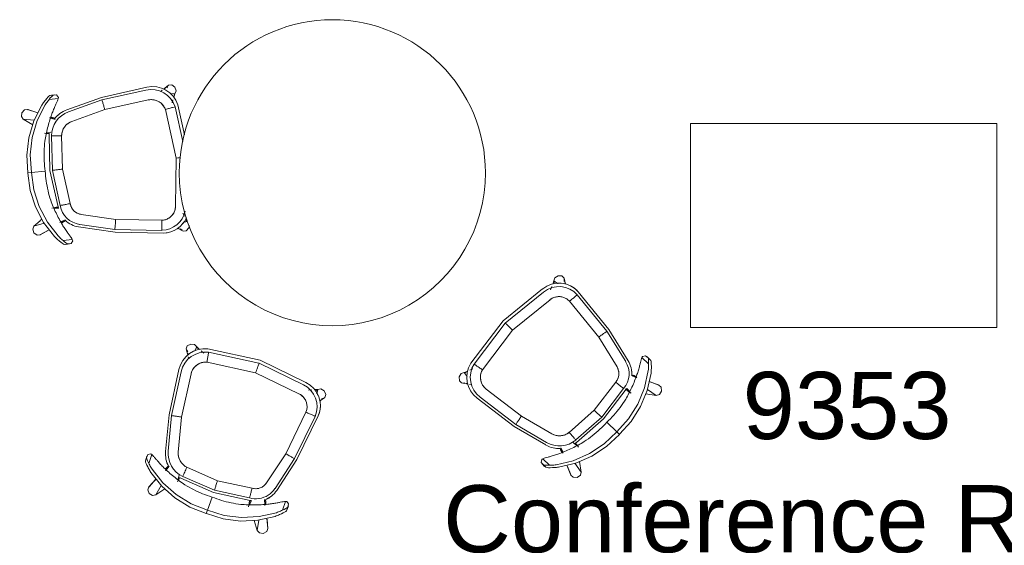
# Model space of a CAD drawing. Header units: inches. Extents: x -1 to 4727, y -3 to 1727.
# Tile 35 of 163: x 1898 to 2014, y 180 to 242. Entities that reach past the tile are written whole.
import ezdxf

# ---------------------------------------------------------------- set-up
doc = ezdxf.new("R2010")
doc.units = ezdxf.units.IN
doc.header["$LTSCALE"] = 42
doc.header["$MEASUREMENT"] = 0
doc.layers.get('0').update_dxf_attribs({"linetype": 'CONTINUOUS'})
for name, color, linetype in [('I-FURN', 8, 'CONTINUOUS'), ('I-FURN-CHAR', 9, 'CONTINUOUS'), ('Room Names & IDs', 7, 'CONTINUOUS'), ('triLabelLayer', 7, 'CONTINUOUS')]:
    doc.layers.add(name, color=color, linetype=linetype)
doc.styles.add('PDF Helvetica', font='Helvetica.ttf')
doc.styles.get("Standard").update_dxf_attribs({"font": 'romans.shx'})

# ---------------------------------------------------------------- blocks, each defined once
blk = doc.blocks.new('36 in table - FURN_Westelm_PedestalCoffeeTable-4384497-FURNITURE PLAN - FLOOR 09 - WEST')
at = {"lineweight": 9}
for start, end in [(360, 180), (180, 360)]:
    blk.add_arc((0, 0), 18, start, end, dxfattribs=at)
blk = doc.blocks.new('Bernhardt_Design-Chair-Guest-Queue _1_ - Queue 1037A-V284-FURNITURE PLAN - FLOOR 09 - WEST')
at = {"lineweight": 9}
for p, q in [((-6.32, 9.42), (-5.76, 8.65)), ((-6.32, 9.42), (-6.09, 8.19)), ((0, 9.09), (0, 9.52)), ((5.57, 8.39), (6.32, 9.42)), ((6.08, 8.16), (6.32, 9.42)), ((-7.42, 8.82), (-6.96, 7.77)), ((-7.41, 8.79), (-6.92, 7.67)), ((-7.39, 8.76), (-7.41, 8.79)), ((-6.92, 7.67), (-7.41, 8.79)), ((-5.74, 8.62), (-5.59, 8.41)), ((0, 7.46), (0, 9.09)), ((7.41, 8.79), (6.9, 7.64)), ((6.91, 7.63), (7.41, 8.79)), ((6.96, 7.77), (7.42, 8.82)), ((7.3, 8.57), (7.41, 8.79)), ((7.41, 8.79), (7.39, 8.76)), ((-4.43, 7.11), (-4.35, 6.61)), ((4.35, 6.61), (4.43, 7.11)), ((-8.82, 5.92), (-8.82, 5.46)), ((-8.81, 5.81), (-8.8, 6.1)), ((-8.8, 6.1), (-8.8, 5.65)), ((-8.33, 5.09), (-8.33, 6.18)), ((-6.27, 6.18), (-6.14, 5.88)), ((-6.16, 5.93), (-6.27, 6.18)), ((-6.19, 6.35), (-6.12, 5.84)), ((-6.13, 5.85), (-6.17, 6.22)), ((-6.15, 5.88), (-6.11, 5.8)), ((-6.13, 6.24), (-5.94, 5.7)), ((-4.5, 6.3), (-4.46, 6.87)), ((-4.46, 6.87), (-4.38, 6.71)), ((-4.45, 6.85), (-4.37, 6.7)), ((-4.38, 6.71), (-4.4, 6.89)), ((-4.35, 6.36), (0, 6.9)), ((-4.21, 6.1), (0, 6.62)), ((0, 6.9), (4.19, 6.58)), ((0, 6.62), (4.05, 6.31)), ((4.37, 6.7), (4.45, 6.85)), ((4.4, 6.89), (4.38, 6.71)), ((4.38, 6.71), (4.46, 6.87)), ((4.46, 6.87), (4.49, 6.34)), ((5.94, 5.7), (6.13, 6.24)), ((6.11, 5.8), (6.15, 5.88)), ((6.12, 5.84), (6.19, 6.35)), ((6.17, 6.22), (6.13, 5.85)), ((6.14, 5.88), (6.27, 6.16)), ((6.26, 6.17), (6.16, 5.93)), ((8.33, 5.09), (8.33, 6.18)), ((8.8, 6.05), (8.82, 5.76)), ((8.8, 6.05), (8.8, 5.64)), ((8.83, 5.46), (8.83, 5.86)), ((0.03, 5.43), (-4.1, 4.92)), ((0.03, 5.43), (-4.1, 4.92)), ((3.95, 5.13), (0.03, 5.43)), ((3.95, 5.13), (0.03, 5.43)), ((-7.97, 0), (-6.93, 4.2)), ((-7.66, -0.01), (-6.66, 4.05)), ((-5.5, 3.77), (-6.49, -0.22)), ((-5.5, 3.77), (-6.49, -0.22)), ((6.5, -0.23), (5.5, 3.78)), ((6.5, -0.23), (5.5, 3.78)), ((6.65, 4.06), (7.67, -0.01)), ((6.92, 4.21), (7.97, 0)), ((7.97, 0), (8.64, -5.41)), ((-8.63, -5.67), (-7.97, 0)), ((-8.3, -5.5), (-7.66, -0.01)), ((-6.49, -0.22), (-7.12, -5.61)), ((-6.49, -0.22), (-7.12, -5.61)), ((7.13, -5.4), (6.5, -0.23)), ((7.13, -5.4), (6.5, -0.23)), ((7.67, -0.01), (8.31, -5.25)), ((-8.63, -7.98), (-8.21, -7.37)), ((-8.53, -7.87), (-8.33, -7.71)), ((-8.33, -7.59), (-8.38, -7.65)), ((-7.8, -7.94), (-7.7, -8.02)), ((-7.64, -8.09), (-7.58, -8.16)), ((-7.62, -8.09), (-7.55, -8.58)), ((-5.63, -7.38), (0, -8.03)), ((-5.63, -7.38), (0, -8.03)), ((0, -8.03), (5.81, -7.32)), ((0, -8.03), (5.81, -7.32)), ((7.55, -8.61), (7.63, -8.05)), ((8.1, -7.18), (7.96, -6.98)), ((8.63, -7.98), (8.2, -7.34)), ((8.2, -7.35), (8.63, -7.98)), ((8.3, -7.55), (8.2, -7.43)), ((8.33, -7.72), (8.53, -7.87)), ((-7.5, -8.42), (-7.53, -8.59)), ((-7.51, -8.58), (-7.38, -8.46)), ((-7.45, -8.57), (-7.18, -8.45)), ((-6.89, -8.33), (-6.52, -8.17)), ((6.02, -8.49), (1.88, -9)), ((6.22, -8.82), (2.62, -9.27)), ((6.52, -8.18), (6.86, -8.32)), ((7.14, -8.44), (7.55, -8.61)), ((7.55, -8.61), (7.27, -8.48)), ((7.44, -8.51), (7.55, -8.61)), ((7.55, -8.61), (7.5, -8.49))]:
    blk.add_line(p, q, dxfattribs=at)
at = {"lineweight": 9, "flags": 128}
for points in [[(-7.75, 7.15), (-6, 8.25), (-4.09, 9.02), (-2.08, 9.45), (-0.03, 9.52)], [(-7.41, 8.79), (-7.41, 9.16), (-7.1, 9.5), (-6.65, 9.6), (-6.32, 9.42)], [(0, 9.52), (2.07, 9.44), (4.08, 9), (6, 8.21), (7.75, 7.1)], [(6.32, 9.42), (6.65, 9.6), (7.1, 9.5), (7.41, 9.16), (7.41, 8.79)], [(0, 9.09), (-2.06, 9.02), (-4.08, 8.59), (-5.99, 7.8), (-7.75, 6.7)], [(7.75, 6.69), (6, 7.8), (4.08, 8.58), (2.06, 9.02), (0, 9.09)], [(-8.8, 6.1), (-8.74, 6.2), (-8.65, 6.32), (-8.52, 6.45), (-8.37, 6.6)], [(-8.33, 6.18), (-8.5, 6.02), (-8.63, 5.87), (-8.74, 5.75), (-8.8, 5.65)], [(8.3, 6.61), (8.48, 6.44), (8.63, 6.29), (8.74, 6.16), (8.8, 6.05)], [(8.8, 5.64), (8.74, 5.75), (8.64, 5.87), (8.5, 6.02), (8.33, 6.18)], [(-8.8, 5.65), (-8.77, 5.25), (-8.47, 5.05)], [(-8.47, 5.05), (-8.4, 5.07), (-8.33, 5.09)], [(8.33, 5.09), (8.41, 5.06), (8.47, 5.05)], [(8.47, 5.05), (8.78, 5.24), (8.8, 5.64)], [(-8.09, -8.78), (-8.32, -8.69), (-8.63, -8.35), (-8.63, -7.98)], [(8.63, -7.98), (8.63, -8.35), (8.32, -8.69), (7.87, -8.79), (7.55, -8.61)]]:
    blk.add_lwpolyline(points, dxfattribs=at)
at = {"lineweight": 9}
for centre, radius, start, end in [((-4.02, 3.4), 2.71, 93.9026, 166.0621), ((-5.18, 6.03), 0.983, 169.2916, 185.9635), ((-5.18, 6.03), 0.983, 169.2916, 185.9635), ((-5.99, 5.94), 0.164, 185.9635, 203.4709), ((-5.14, 5.9), 0.983, 176.5953, 180.7084), ((-5.14, 5.9), 0.983, 176.5953, 180.7084), ((-5.96, 5.86), 0.164, 182.5983, 263.2597), ((-5.96, 5.86), 0.164, 182.5983, 263.2597), ((-5.14, 5.9), 0.983, 168.3099, 175.6603), ((-5.14, 5.9), 0.983, 168.3099, 175.6603), ((-4.15, 3.51), 2.86, 93.9379, 96.7686), ((-4.64, 6.57), 0.304, 308.0226, 27.7887), ((-4.64, 6.57), 0.304, 308.0226, 27.7887), ((-4.72, 6.72), 0.304, 9.0887, 26.3272), ((-4.72, 6.72), 0.304, 7.6323, 25.2897), ((-4.84, 6.39), 0.567, 34.6712, 46.5162), ((-4.84, 6.39), 0.567, 34.6712, 46.5162), ((3.75, 3.34), 2.99, 14, 84.196), ((3.87, 3.45), 3.15, 80.6224, 84.2112), ((4.64, 6.57), 0.304, 152.2113, 185.3776), ((4.64, 6.57), 0.304, 152.2113, 185.6132), ((4.84, 6.39), 0.567, 133.4838, 145.3288), ((4.84, 6.39), 0.567, 133.4838, 145.3288), ((4.72, 6.72), 0.304, 153.6728, 170.9113), ((4.72, 6.72), 0.304, 154.7103, 172.3677), ((5.96, 5.86), 0.164, 292.6063, 357.4017), ((5.96, 5.86), 0.164, 292.6063, 357.4017), ((5.14, 5.9), 0.983, 4.3397, 11.6901), ((5.14, 5.9), 0.983, 4.3397, 11.6901), ((5.14, 5.9), 0.983, 359.2176, 3.4047), ((5.14, 5.9), 0.983, 359.2176, 3.4047), ((5.99, 5.94), 0.164, 336.5291, 354.0365), ((5.18, 6.03), 0.983, 354.0365, 9.0563), ((5.18, 6.03), 0.983, 354.0365, 9.0563), ((-4.15, 3.51), 2.86, 130, 166.0621), ((-4.15, 3.51), 2.86, 137.8181, 144.5609), ((-4.02, 3.4), 1.52, 92.8683, 166.0621), ((-4.02, 3.4), 1.52, 125.0851, 133.8466), ((-4.02, 3.4), 1.52, 110.7675, 120.0436), ((-4.02, 3.4), 1.52, 92.8683, 106.4148), ((3.75, 3.34), 1.8, 69.8236, 83.7718), ((3.75, 3.34), 1.8, 14, 83.7718), ((3.75, 3.34), 1.8, 55.8676, 69.8175), ((3.75, 3.34), 1.8, 41.9116, 55.8631), ((3.87, 3.45), 3.15, 14, 47.9581), ((3.87, 3.45), 3.15, 35.1527, 41.1293), ((-4.02, 3.4), 1.52, 152.5175, 166.0621), ((-4.02, 3.4), 1.52, 138.8885, 148.1625), ((3.75, 3.34), 1.8, 27.9561, 41.9087), ((3.75, 3.34), 1.8, 14, 27.9544), ((-5.61, -5.89), 3.03, 175.8446, 197.7365), ((-5.61, -5.89), 3.03, 175.8446, 240.3284), ((-5.43, -5.71), 2.87, 175.871, 252.1365), ((-5.43, -5.71), 1.69, 176.6224, 191.0866), ((-5.43, -5.71), 1.69, 176.6224, 263.4122), ((5.38, -5.61), 1.76, 284.0854, 7), ((5.38, -5.61), 2.95, 282.4743, 7), ((5.55, -5.79), 3.11, 282.4169, 7), ((5.38, -5.61), 1.76, 353.1902, 7), ((-5.43, -5.71), 1.69, 191.0874, 205.5508), ((-5.43, -5.71), 1.69, 205.5523, 234.4787), ((5.38, -5.61), 1.76, 297.9065, 311.7236), ((5.38, -5.61), 1.76, 311.727, 325.5427), ((5.38, -5.61), 1.76, 325.548, 339.3618), ((5.38, -5.61), 1.76, 339.3691, 353.1809), ((-5.43, -5.71), 1.69, 234.4822, 248.9432), ((-5.43, -5.71), 1.69, 248.9472, 263.4122), ((5.38, -5.61), 1.76, 284.0854, 297.9045)]:
    blk.add_arc(centre, radius, start, end, dxfattribs=at)
blk.add_ellipse((0.49, -2.15), major_axis=(0, 11.68), ratio=0.999894, start_param=0.042051, end_param=0.045201, dxfattribs=at)
for points in [[(-8.37, 6.6), (-8.31, 6.66), (-8.18, 6.79), (-7.97, 6.98), (-7.82, 7.09), (-7.75, 7.15)], [(-6.48, 6.08), (-6.25, 6.19), (-5.77, 6.4), (-5.03, 6.69), (-4.27, 6.94), (-3.74, 7.09), (-3.48, 7.16)], [(-3.48, 7.16), (-3.1, 7.24), (-2.34, 7.38), (-1.17, 7.48), (-0.39, 7.48), (0, 7.46)], [(0, 7.46), (0.39, 7.48), (1.17, 7.48), (2.34, 7.37), (3.11, 7.24), (3.49, 7.15)], [(3.49, 7.15), (3.75, 7.09), (4.27, 6.94), (5.04, 6.68), (5.78, 6.4), (6.25, 6.19), (6.49, 6.08)], [(7.75, 7.1), (7.82, 7.04), (7.95, 6.94), (8.13, 6.78), (8.24, 6.67), (8.3, 6.61)], [(-7.75, 6.7), (-7.82, 6.64), (-7.96, 6.53), (-8.15, 6.35), (-8.27, 6.24), (-8.33, 6.18)], [(-7.44, 5.58), (-7.29, 5.67), (-6.97, 5.84), (-6.64, 6.01), (-6.48, 6.08)], [(6.49, 6.08), (6.65, 6), (6.98, 5.84), (7.29, 5.66), (7.45, 5.57)], [(8.33, 6.18), (8.27, 6.24), (8.16, 6.35), (7.96, 6.53), (7.82, 6.64), (7.75, 6.69)], [(-8.33, 5.09), (-8.25, 5.12), (-8.08, 5.21), (-7.78, 5.38), (-7.56, 5.51), (-7.44, 5.58)], [(7.45, 5.57), (7.56, 5.51), (7.78, 5.38), (8.08, 5.21), (8.25, 5.12), (8.33, 5.09)]]:
    blk.add_open_spline(points, degree=3, dxfattribs=at)
for points, knots in [([(-4.21, 6.1), (-4.2, 6.05), (-4.19, 5.86), (-4.14, 5.41), (-4.11, 5.09), (-4.1, 4.92)], [0, 0, 0, 0, 0.4, 0.7, 1, 1, 1, 1]), ([(0, 6.62), (0, 6.57), (0.01, 6.38), (0.02, 5.92), (0.03, 5.6), (0.03, 5.43)], [0, 0, 0, 0, 0.4, 0.7, 1, 1, 1, 1]), ([(4.05, 6.31), (4.05, 6.29), (4.04, 6.17), (4.01, 5.86), (3.98, 5.46), (3.96, 5.24), (3.95, 5.13)], [-1, -1, -1, -1, -0.8, -0.4, -0.2, 0, 0, 0, 0]), ([(-7.66, -0.01), (-7.61, -0.02), (-7.42, -0.05), (-6.98, -0.14), (-6.66, -0.19), (-6.49, -0.22)], [0, 0, 0, 0, 0.4, 0.7, 1, 1, 1, 1]), ([(7.67, -0.01), (7.61, -0.02), (7.43, -0.06), (6.98, -0.14), (6.66, -0.2), (6.5, -0.23)], [0, 0, 0, 0, 0.4, 0.7, 1, 1, 1, 1]), ([(-8.3, -5.5), (-8.24, -5.51), (-8.06, -5.53), (-7.61, -5.57), (-7.28, -5.6), (-7.12, -5.61)], [0, 0, 0, 0, 0.4, 0.7, 1, 1, 1, 1]), ([(0, -8.03), (0, -8.15), (0, -8.32), (0, -8.48), (0, -8.53)], [-1, -1, -1, -1, -0.8, -0.6890163, -0.6890163, -0.6890163, -0.6890163]), ([(6.02, -8.49), (6.01, -8.44), (5.98, -8.25), (5.9, -7.8), (5.84, -7.48), (5.81, -7.32)], [0, 0, 0, 0, 0.4, 0.7, 1, 1, 1, 1])]:
    blk.add_open_spline(points, degree=3, knots=knots, dxfattribs=at)
blk = doc.blocks.new('Bernhardt_Design-Chair-Guest-Queue _1_ - Queue 1037A-V285-FURNITURE PLAN - FLOOR 09 - WEST')
at = {"lineweight": 9}
for p, q in [((-6.32, 9.42), (-5.59, 8.41)), ((-6.32, 9.42), (-6.09, 8.19)), ((0, 9.09), (0, 9.52)), ((5.57, 8.39), (6.32, 9.42)), ((6.08, 8.16), (6.32, 9.42)), ((-7.42, 8.82), (-6.96, 7.77)), ((-7.41, 8.79), (-6.92, 7.67)), ((-7.39, 8.76), (-7.41, 8.79)), ((-6.92, 7.67), (-7.41, 8.79)), ((0, 7.46), (0, 9.09)), ((7.41, 8.79), (6.9, 7.64)), ((6.91, 7.63), (7.41, 8.79)), ((6.96, 7.77), (7.42, 8.82)), ((7.3, 8.57), (7.41, 8.79)), ((7.41, 8.79), (7.39, 8.76)), ((-4.43, 7.11), (-4.35, 6.61)), ((4.35, 6.61), (4.43, 7.11)), ((-8.82, 5.92), (-8.82, 5.46)), ((-8.81, 5.81), (-8.8, 6.1)), ((-8.8, 6.1), (-8.8, 5.65)), ((-8.33, 5.09), (-8.33, 6.18)), ((-6.27, 6.18), (-6.14, 5.88)), ((-6.16, 5.93), (-6.27, 6.18)), ((-6.19, 6.35), (-6.12, 5.84)), ((-6.13, 5.85), (-6.17, 6.22)), ((-6.15, 5.88), (-6.11, 5.8)), ((-6.13, 6.24), (-5.94, 5.7)), ((-4.5, 6.3), (-4.46, 6.87)), ((-4.46, 6.87), (-4.38, 6.71)), ((-4.45, 6.85), (-4.37, 6.7)), ((-4.38, 6.71), (-4.4, 6.89)), ((-4.35, 6.36), (0, 6.9)), ((-4.21, 6.1), (0, 6.62)), ((0, 6.9), (4.19, 6.58)), ((0, 6.62), (4.05, 6.31)), ((4.37, 6.7), (4.45, 6.85)), ((4.4, 6.89), (4.38, 6.71)), ((4.38, 6.71), (4.46, 6.87)), ((4.46, 6.87), (4.5, 6.3)), ((5.94, 5.7), (6.13, 6.24)), ((6.11, 5.8), (6.15, 5.88)), ((6.12, 5.84), (6.19, 6.35)), ((6.17, 6.22), (6.13, 5.85)), ((6.14, 5.88), (6.27, 6.17)), ((6.27, 6.18), (6.16, 5.93)), ((8.33, 5.09), (8.33, 6.18)), ((8.8, 6.05), (8.82, 5.76)), ((8.8, 6.05), (8.8, 5.64)), ((8.83, 5.46), (8.83, 5.86)), ((0.03, 5.43), (-4.1, 4.92)), ((0.03, 5.43), (-4.1, 4.92)), ((3.95, 5.13), (0.03, 5.43)), ((3.95, 5.13), (0.03, 5.43)), ((-7.97, 0), (-6.93, 4.2)), ((-7.66, -0.01), (-6.66, 4.05)), ((-5.5, 3.77), (-6.49, -0.22)), ((-5.5, 3.77), (-6.49, -0.22)), ((6.5, -0.23), (5.5, 3.78)), ((6.5, -0.23), (5.5, 3.78)), ((6.65, 4.06), (7.67, -0.01)), ((6.92, 4.21), (7.97, 0)), ((7.97, 0), (8.64, -5.41)), ((-8.63, -5.67), (-7.97, 0)), ((-8.3, -5.5), (-7.66, -0.01)), ((-6.49, -0.22), (-7.12, -5.61)), ((-6.49, -0.22), (-7.12, -5.61)), ((7.13, -5.4), (6.5, -0.23)), ((7.13, -5.4), (6.5, -0.23)), ((7.67, -0.01), (8.31, -5.25)), ((-8.63, -7.98), (-8.21, -7.37)), ((-8.53, -7.87), (-8.33, -7.71)), ((-8.33, -7.59), (-8.38, -7.65)), ((-7.8, -7.94), (-7.7, -8.02)), ((-7.64, -8.09), (-7.58, -8.16)), ((-7.62, -8.09), (-7.55, -8.61)), ((-5.63, -7.38), (0, -8.03)), ((-5.63, -7.38), (0, -8.03)), ((0, -8.03), (5.81, -7.32)), ((0, -8.03), (5.81, -7.32)), ((7.55, -8.61), (7.63, -8.05)), ((8.1, -7.18), (7.96, -6.98)), ((8.63, -7.98), (8.2, -7.34)), ((8.2, -7.35), (8.63, -7.98)), ((8.3, -7.55), (8.2, -7.43)), ((8.33, -7.72), (8.53, -7.87)), ((-7.5, -8.42), (-7.55, -8.61)), ((-7.55, -8.61), (-7.18, -8.45)), ((-7.55, -8.61), (-7.38, -8.46)), ((-7.41, -8.54), (-7.55, -8.61)), ((-6.89, -8.33), (-6.52, -8.17)), ((-5.95, -8.9), (0, -9.59)), ((0, -9.23), (-5.76, -8.56)), ((6.22, -8.82), (0, -9.59)), ((6.02, -8.49), (0.01, -9.23)), ((6.52, -8.18), (6.9, -8.34)), ((7.14, -8.44), (7.55, -8.61)), ((7.55, -8.61), (7.27, -8.48)), ((7.41, -8.49), (7.55, -8.61)), ((7.55, -8.61), (7.5, -8.49))]:
    blk.add_line(p, q, dxfattribs=at)
at = {"lineweight": 9, "flags": 128}
for points in [[(-7.75, 7.15), (-6, 8.25), (-4.09, 9.02), (-2.08, 9.45), (-0.03, 9.52)], [(-7.41, 8.79), (-7.41, 9.16), (-7.1, 9.5), (-6.65, 9.6), (-6.32, 9.42)], [(0, 9.52), (2.07, 9.44), (4.08, 9), (6, 8.21), (7.75, 7.1)], [(6.32, 9.42), (6.65, 9.6), (7.1, 9.5), (7.41, 9.16), (7.41, 8.79)], [(0, 9.09), (-2.06, 9.02), (-4.08, 8.59), (-5.99, 7.8), (-7.75, 6.7)], [(7.75, 6.69), (6, 7.8), (4.08, 8.58), (2.06, 9.02), (0, 9.09)], [(-8.8, 6.1), (-8.74, 6.2), (-8.65, 6.32), (-8.52, 6.45), (-8.37, 6.6)], [(-8.33, 6.18), (-8.5, 6.02), (-8.63, 5.87), (-8.74, 5.75), (-8.8, 5.65)], [(8.3, 6.61), (8.48, 6.44), (8.63, 6.29), (8.74, 6.16), (8.8, 6.05)], [(8.8, 5.64), (8.74, 5.75), (8.64, 5.87), (8.5, 6.02), (8.33, 6.18)], [(-8.8, 5.65), (-8.77, 5.25), (-8.47, 5.05)], [(-8.47, 5.05), (-8.4, 5.07), (-8.33, 5.09)], [(8.33, 5.09), (8.41, 5.06), (8.47, 5.05)], [(8.47, 5.05), (8.78, 5.24), (8.8, 5.64)], [(-7.55, -8.61), (-7.87, -8.79), (-8.32, -8.69), (-8.63, -8.35), (-8.63, -7.98)], [(8.63, -7.98), (8.63, -8.35), (8.32, -8.69), (7.87, -8.79), (7.55, -8.61)]]:
    blk.add_lwpolyline(points, dxfattribs=at)
at = {"lineweight": 9}
for centre, radius, start, end in [((-4.02, 3.4), 2.71, 117.9558, 166.0621), ((-5.18, 6.03), 0.983, 169.2916, 185.9635), ((-5.18, 6.03), 0.983, 169.2916, 185.9635), ((-5.99, 5.94), 0.164, 185.9635, 201.2849), ((-5.99, 5.94), 0.164, 185.9635, 203.4709), ((-5.14, 5.9), 0.983, 176.5953, 180.7084), ((-5.14, 5.9), 0.983, 176.5953, 180.7084), ((-5.96, 5.86), 0.164, 182.5983, 263.2597), ((-5.96, 5.86), 0.164, 182.5983, 263.2597), ((-5.14, 5.9), 0.983, 168.3099, 175.6603), ((-5.14, 5.9), 0.983, 168.3099, 175.6603), ((-4.02, 3.4), 2.71, 93.9026, 117.1842), ((-4.15, 3.51), 2.86, 93.9379, 96.7686), ((-4.64, 6.57), 0.304, 308.0226, 27.7887), ((-4.64, 6.57), 0.304, 308.0226, 27.7887), ((-4.72, 6.72), 0.304, 9.0887, 26.3272), ((-4.72, 6.72), 0.304, 7.6323, 25.2897), ((-4.84, 6.39), 0.567, 34.6712, 46.5162), ((-4.84, 6.39), 0.567, 34.6712, 46.5162), ((3.75, 3.34), 2.99, 14, 84.196), ((3.87, 3.45), 3.15, 80.6224, 84.2112), ((4.64, 6.57), 0.304, 152.2113, 185.3776), ((4.64, 6.57), 0.304, 152.2113, 185.6132), ((4.84, 6.39), 0.567, 133.4838, 145.3288), ((4.84, 6.39), 0.567, 133.4838, 145.3288), ((4.72, 6.72), 0.304, 153.6728, 170.9113), ((4.72, 6.72), 0.304, 154.7103, 172.3677), ((5.96, 5.86), 0.164, 292.6063, 357.4017), ((5.96, 5.86), 0.164, 292.6063, 357.4017), ((5.14, 5.9), 0.983, 4.3397, 11.6901), ((5.14, 5.9), 0.983, 4.3397, 11.6901), ((5.14, 5.9), 0.983, 359.2176, 3.4047), ((5.14, 5.9), 0.983, 359.2176, 3.4047), ((5.18, 6.03), 0.983, 354.0365, 10.7084), ((5.18, 6.03), 0.983, 354.0365, 10.7084), ((-4.15, 3.51), 2.86, 129.059, 166.0621), ((-4.15, 3.51), 2.86, 137.8181, 144.5609), ((-4.02, 3.4), 1.52, 92.8683, 166.0621), ((-4.02, 3.4), 1.52, 125.0851, 133.8466), ((-4.02, 3.4), 1.52, 122.1459, 123.4529), ((-4.02, 3.4), 1.52, 110.7675, 120.0436), ((-4.02, 3.4), 1.52, 92.8683, 106.4148), ((3.75, 3.34), 1.8, 69.8232, 83.7718), ((3.75, 3.34), 1.8, 14, 83.7718), ((3.75, 3.34), 1.8, 55.8683, 69.8175), ((3.75, 3.34), 1.8, 41.9121, 55.8631), ((3.87, 3.45), 3.15, 14, 46.8666), ((3.87, 3.45), 3.15, 35.1527, 41.1293), ((-4.02, 3.4), 1.52, 152.5175, 166.0621), ((-4.02, 3.4), 1.52, 138.8885, 148.1625), ((3.75, 3.34), 1.8, 27.956, 41.9087), ((3.75, 3.34), 1.8, 14, 27.9544), ((-5.61, -5.89), 3.03, 175.8446, 197.7365), ((-5.61, -5.89), 3.03, 175.8446, 263.4122), ((-5.43, -5.71), 2.87, 175.871, 263.4122), ((-5.43, -5.71), 1.69, 176.6224, 191.0866), ((-5.43, -5.71), 1.69, 176.6224, 263.4122), ((5.38, -5.61), 1.76, 284.0854, 7), ((5.38, -5.61), 2.95, 282.4743, 7), ((5.55, -5.79), 3.11, 282.4169, 7), ((5.38, -5.61), 1.76, 353.1897, 7), ((-5.43, -5.71), 1.69, 191.0874, 205.5507), ((-5.43, -5.71), 1.69, 205.5523, 220.015), ((-5.43, -5.71), 1.69, 220.0173, 234.4793), ((5.38, -5.61), 1.76, 297.9064, 311.7236), ((5.38, -5.61), 1.76, 311.7275, 325.5427), ((5.38, -5.61), 1.76, 325.5489, 339.3618), ((5.38, -5.61), 1.76, 339.3686, 353.1809), ((-5.43, -5.71), 1.69, 234.4822, 248.9439), ((-5.43, -5.71), 1.69, 248.9472, 263.4122), ((5.38, -5.61), 1.76, 284.0854, 297.9045)]:
    blk.add_arc(centre, radius, start, end, dxfattribs=at)
blk.add_ellipse((0.49, -2.15), major_axis=(0, 11.68), ratio=0.999894, start_param=0.042051, end_param=0.045201, dxfattribs=at)
for points in [[(-8.37, 6.6), (-8.31, 6.66), (-8.18, 6.79), (-7.97, 6.98), (-7.82, 7.09), (-7.75, 7.15)], [(-6.48, 6.08), (-6.25, 6.19), (-5.77, 6.4), (-5.03, 6.69), (-4.27, 6.94), (-3.74, 7.09), (-3.48, 7.16)], [(-3.48, 7.16), (-3.1, 7.24), (-2.34, 7.38), (-1.17, 7.48), (-0.39, 7.48), (0, 7.46)], [(0, 7.46), (0.39, 7.48), (1.17, 7.48), (2.34, 7.37), (3.11, 7.24), (3.49, 7.15)], [(3.49, 7.15), (3.75, 7.09), (4.27, 6.94), (5.04, 6.68), (5.78, 6.4), (6.25, 6.19), (6.49, 6.08)], [(7.75, 7.1), (7.82, 7.04), (7.95, 6.94), (8.13, 6.78), (8.24, 6.67), (8.3, 6.61)], [(-7.75, 6.7), (-7.82, 6.64), (-7.96, 6.53), (-8.15, 6.35), (-8.27, 6.24), (-8.33, 6.18)], [(-7.44, 5.58), (-7.29, 5.67), (-6.97, 5.84), (-6.64, 6.01), (-6.48, 6.08)], [(6.49, 6.08), (6.65, 6), (6.98, 5.84), (7.29, 5.66), (7.45, 5.57)], [(8.33, 6.18), (8.27, 6.24), (8.16, 6.35), (7.96, 6.53), (7.82, 6.64), (7.75, 6.69)], [(-8.33, 5.09), (-8.25, 5.12), (-8.08, 5.21), (-7.78, 5.38), (-7.56, 5.51), (-7.44, 5.58)], [(7.45, 5.57), (7.56, 5.51), (7.78, 5.38), (8.08, 5.21), (8.25, 5.12), (8.33, 5.09)]]:
    blk.add_open_spline(points, degree=3, dxfattribs=at)
for points, knots in [([(-4.21, 6.1), (-4.2, 6.05), (-4.19, 5.86), (-4.14, 5.41), (-4.11, 5.09), (-4.1, 4.92)], [0, 0, 0, 0, 0.4, 0.7, 1, 1, 1, 1]), ([(0, 6.62), (0, 6.57), (0.01, 6.38), (0.02, 5.92), (0.03, 5.6), (0.03, 5.43)], [0, 0, 0, 0, 0.4, 0.7, 1, 1, 1, 1]), ([(4.05, 6.31), (4.05, 6.29), (4.04, 6.17), (4.01, 5.86), (3.98, 5.46), (3.96, 5.24), (3.95, 5.13)], [-1, -1, -1, -1, -0.8, -0.4, -0.2, 0, 0, 0, 0]), ([(-7.66, -0.01), (-7.61, -0.02), (-7.42, -0.05), (-6.98, -0.14), (-6.66, -0.19), (-6.49, -0.22)], [0, 0, 0, 0, 0.4, 0.7, 1, 1, 1, 1]), ([(7.67, -0.01), (7.61, -0.02), (7.43, -0.06), (6.98, -0.14), (6.66, -0.2), (6.5, -0.23)], [0, 0, 0, 0, 0.4, 0.7, 1, 1, 1, 1]), ([(-8.3, -5.5), (-8.24, -5.51), (-8.06, -5.53), (-7.61, -5.57), (-7.28, -5.6), (-7.12, -5.61)], [0, 0, 0, 0, 0.4, 0.7, 1, 1, 1, 1]), ([(0, -8.03), (0, -8.15), (0, -8.37), (0, -8.67), (0, -9.01), (0, -9.18), (0, -9.23)], [-1, -1, -1, -1, -0.8, -0.6, -0.4, 0, 0, 0, 0]), ([(6.02, -8.49), (6.01, -8.44), (5.98, -8.25), (5.9, -7.8), (5.84, -7.48), (5.81, -7.32)], [0, 0, 0, 0, 0.4, 0.7, 1, 1, 1, 1])]:
    blk.add_open_spline(points, degree=3, knots=knots, dxfattribs=at)
blk = doc.blocks.new('Bernhardt_Design-Chair-Guest-Queue _1_ - Queue 1037A-V286-FURNITURE PLAN - FLOOR 09 - WEST')
at = {"lineweight": 9}
for p, q in [((-6.32, 9.42), (-5.59, 8.41)), ((-6.32, 9.42), (-6.09, 8.19)), ((0, 9.09), (0, 9.52)), ((5.57, 8.39), (6.32, 9.42)), ((6.08, 8.16), (6.32, 9.42)), ((-7.42, 8.82), (-6.96, 7.77)), ((-7.41, 8.79), (-6.92, 7.67)), ((-7.39, 8.76), (-7.41, 8.79)), ((-6.92, 7.67), (-7.41, 8.79)), ((0, 7.46), (0, 9.09)), ((7.41, 8.79), (6.9, 7.64)), ((6.91, 7.63), (7.41, 8.79)), ((6.96, 7.77), (7.42, 8.82)), ((7.3, 8.57), (7.41, 8.79)), ((7.41, 8.79), (7.39, 8.76)), ((-4.43, 7.11), (-4.35, 6.61)), ((4.35, 6.61), (4.43, 7.11)), ((-8.82, 5.92), (-8.82, 5.46)), ((-8.81, 5.81), (-8.8, 6.1)), ((-8.8, 6.1), (-8.8, 5.65)), ((-8.33, 5.09), (-8.33, 6.18)), ((-6.27, 6.18), (-6.14, 5.88)), ((-6.16, 5.93), (-6.27, 6.18)), ((-6.19, 6.35), (-6.12, 5.84)), ((-6.13, 5.85), (-6.17, 6.22)), ((-6.15, 5.88), (-6.11, 5.8)), ((-6.13, 6.24), (-5.94, 5.7)), ((-4.49, 6.38), (-4.46, 6.87)), ((-4.46, 6.87), (-4.38, 6.71)), ((-4.45, 6.85), (-4.37, 6.7)), ((-4.38, 6.71), (-4.4, 6.89)), ((-4.35, 6.36), (0, 6.9)), ((-4.21, 6.1), (0, 6.62)), ((0, 6.9), (4.19, 6.58)), ((0, 6.62), (4.05, 6.31)), ((4.37, 6.7), (4.45, 6.85)), ((4.4, 6.89), (4.38, 6.71)), ((4.38, 6.71), (4.46, 6.87)), ((4.46, 6.87), (4.5, 6.3)), ((5.94, 5.7), (6.13, 6.24)), ((6.11, 5.8), (6.15, 5.88)), ((6.12, 5.84), (6.19, 6.35)), ((6.17, 6.22), (6.13, 5.85)), ((6.14, 5.88), (6.27, 6.17)), ((6.27, 6.18), (6.16, 5.93)), ((8.33, 5.09), (8.33, 6.18)), ((8.8, 6.05), (8.82, 5.76)), ((8.8, 6.05), (8.8, 5.64)), ((8.83, 5.46), (8.83, 5.86)), ((0.03, 5.43), (-4.1, 4.92)), ((0.03, 5.43), (-4.1, 4.92)), ((3.95, 5.13), (0.03, 5.43)), ((3.95, 5.13), (0.03, 5.43)), ((-7.97, 0), (-6.93, 4.2)), ((-7.66, -0.01), (-6.66, 4.05)), ((-5.5, 3.77), (-6.49, -0.22)), ((-5.5, 3.77), (-6.49, -0.22)), ((6.5, -0.23), (5.5, 3.78)), ((6.5, -0.23), (5.5, 3.78)), ((6.65, 4.06), (7.67, -0.01)), ((6.92, 4.21), (7.97, 0)), ((7.97, 0), (8.64, -5.41)), ((-8.63, -5.67), (-7.97, 0)), ((-8.3, -5.5), (-7.66, -0.01)), ((-6.49, -0.22), (-7.12, -5.61)), ((-6.49, -0.22), (-7.12, -5.61)), ((7.13, -5.4), (6.5, -0.23)), ((7.13, -5.4), (6.5, -0.23)), ((7.67, -0.01), (8.31, -5.25)), ((-8.63, -7.98), (-8.21, -7.37)), ((-8.53, -7.87), (-8.33, -7.71)), ((-8.33, -7.59), (-8.38, -7.65)), ((-8.19, -7.41), (-8.22, -7.45)), ((-7.8, -7.94), (-7.7, -8.02)), ((-7.64, -8.09), (-7.58, -8.16)), ((-7.62, -8.09), (-7.55, -8.61)), ((-5.63, -7.38), (0, -8.03)), ((-5.63, -7.38), (0, -8.03)), ((0, -8.03), (5.81, -7.32)), ((0, -8.03), (5.81, -7.32)), ((7.55, -8.61), (7.63, -8.04)), ((8.1, -7.18), (7.96, -6.98)), ((8.63, -7.98), (8.2, -7.34)), ((8.2, -7.35), (8.63, -7.98)), ((8.3, -7.55), (8.2, -7.43)), ((8.33, -7.72), (8.53, -7.87)), ((-7.5, -8.42), (-7.55, -8.61)), ((-7.55, -8.61), (-7.18, -8.45)), ((-7.55, -8.61), (-7.38, -8.46)), ((-7.41, -8.54), (-7.55, -8.61)), ((-6.89, -8.33), (-6.52, -8.17)), ((-5.95, -8.9), (0, -9.59)), ((0, -9.23), (-5.76, -8.56)), ((6.02, -8.49), (0, -9.23)), ((6.22, -8.82), (0, -9.59)), ((6.52, -8.18), (6.9, -8.34)), ((7.14, -8.44), (7.55, -8.61)), ((7.55, -8.61), (7.27, -8.48)), ((7.41, -8.49), (7.55, -8.61)), ((7.55, -8.61), (7.5, -8.49))]:
    blk.add_line(p, q, dxfattribs=at)
at = {"lineweight": 9, "flags": 128}
for points in [[(-7.75, 7.15), (-6, 8.25), (-4.09, 9.02), (-2.08, 9.45), (-0.03, 9.52)], [(-7.41, 8.79), (-7.41, 9.16), (-7.1, 9.5), (-6.65, 9.6), (-6.32, 9.42)], [(0, 9.52), (2.07, 9.44), (4.08, 9), (6, 8.21), (7.75, 7.1)], [(6.32, 9.42), (6.65, 9.6), (7.1, 9.5), (7.41, 9.16), (7.41, 8.79)], [(0, 9.09), (-2.06, 9.02), (-4.08, 8.59), (-5.99, 7.8), (-7.75, 6.7)], [(7.75, 6.69), (6, 7.8), (4.08, 8.58), (2.06, 9.02), (0, 9.09)], [(-8.8, 6.1), (-8.74, 6.2), (-8.65, 6.32), (-8.52, 6.45), (-8.37, 6.6)], [(-8.33, 6.18), (-8.5, 6.02), (-8.63, 5.87), (-8.74, 5.75), (-8.8, 5.65)], [(8.3, 6.61), (8.48, 6.44), (8.63, 6.29), (8.74, 6.16), (8.8, 6.05)], [(8.8, 5.64), (8.74, 5.75), (8.64, 5.87), (8.5, 6.02), (8.33, 6.18)], [(-8.8, 5.65), (-8.77, 5.25), (-8.47, 5.05)], [(-8.47, 5.05), (-8.4, 5.07), (-8.33, 5.09)], [(8.33, 5.09), (8.41, 5.06), (8.47, 5.05)], [(8.47, 5.05), (8.78, 5.24), (8.8, 5.64)], [(-7.55, -8.61), (-7.87, -8.79), (-8.32, -8.69), (-8.63, -8.35), (-8.63, -7.98)], [(8.63, -7.98), (8.63, -8.35), (8.32, -8.69), (7.87, -8.79), (7.55, -8.61)]]:
    blk.add_lwpolyline(points, dxfattribs=at)
at = {"lineweight": 9}
for centre, radius, start, end in [((-4.02, 3.4), 2.71, 93.9026, 166.0621), ((-5.18, 6.03), 0.983, 169.2916, 185.9635), ((-5.18, 6.03), 0.983, 169.2916, 185.9635), ((-5.14, 5.9), 0.983, 176.5953, 180.7084), ((-5.14, 5.9), 0.983, 176.5953, 180.7084), ((-5.96, 5.86), 0.164, 182.5983, 263.2597), ((-5.96, 5.86), 0.164, 182.5983, 263.2597), ((-5.14, 5.9), 0.983, 168.3099, 175.6603), ((-5.14, 5.9), 0.983, 168.3099, 175.6603), ((-4.15, 3.51), 2.86, 93.9379, 96.1175), ((-4.72, 6.72), 0.304, 9.0887, 26.3272), ((-4.72, 6.72), 0.304, 7.6323, 25.2897), ((-4.84, 6.39), 0.567, 34.6712, 46.5162), ((-4.84, 6.39), 0.567, 34.6712, 46.5162), ((-4.64, 6.57), 0.304, 310.3432, 27.7887), ((-4.64, 6.57), 0.304, 310.3432, 27.7887), ((3.75, 3.34), 2.99, 14, 84.196), ((3.87, 3.45), 3.15, 80.6224, 84.2112), ((4.64, 6.57), 0.304, 152.2113, 185.3776), ((4.64, 6.57), 0.304, 152.2113, 185.6132), ((4.84, 6.39), 0.567, 133.4838, 145.3288), ((4.84, 6.39), 0.567, 133.4838, 145.3288), ((4.72, 6.72), 0.304, 153.6728, 170.9113), ((4.72, 6.72), 0.304, 154.7103, 172.3677), ((5.96, 5.86), 0.164, 310.3653, 357.4017), ((5.96, 5.86), 0.164, 310.3653, 357.4017), ((5.14, 5.9), 0.983, 4.3397, 11.6901), ((5.14, 5.9), 0.983, 4.3397, 11.6901), ((5.14, 5.9), 0.983, 359.2176, 3.4047), ((5.14, 5.9), 0.983, 359.2176, 3.4047), ((5.18, 6.03), 0.983, 354.0365, 10.7084), ((5.18, 6.03), 0.983, 354.0365, 10.7084), ((-4.15, 3.51), 2.86, 129.059, 166.0621), ((-4.15, 3.51), 2.86, 137.8181, 144.5609), ((-4.02, 3.4), 1.52, 92.8683, 166.0621), ((-4.02, 3.4), 1.52, 125.0851, 133.8466), ((-4.02, 3.4), 1.52, 110.7675, 120.0436), ((-4.02, 3.4), 1.52, 92.8683, 106.4148), ((3.75, 3.34), 1.8, 69.8242, 83.7718), ((3.75, 3.34), 1.8, 14, 83.7718), ((3.75, 3.34), 1.8, 55.868, 69.8175), ((3.75, 3.34), 1.8, 41.9119, 55.8631), ((3.87, 3.45), 3.15, 14, 46.8666), ((3.87, 3.45), 3.15, 35.1527, 41.1293), ((-4.02, 3.4), 1.52, 152.5175, 166.0621), ((-4.02, 3.4), 1.52, 138.8885, 148.1625), ((3.75, 3.34), 1.8, 27.9559, 41.9087), ((3.75, 3.34), 1.8, 14, 27.9544), ((-5.61, -5.89), 3.03, 175.8446, 197.7365), ((-5.61, -5.89), 3.03, 175.8446, 263.4122), ((-5.43, -5.71), 2.87, 175.871, 263.4122), ((-5.43, -5.71), 1.69, 176.6224, 191.0865), ((-5.43, -5.71), 1.69, 176.6224, 263.4122), ((5.38, -5.61), 1.76, 284.0854, 7), ((5.38, -5.61), 2.95, 282.4743, 7), ((5.55, -5.79), 3.11, 282.4169, 7), ((5.38, -5.61), 1.76, 353.189, 7), ((-5.43, -5.71), 1.69, 191.0874, 205.5506), ((-5.43, -5.71), 1.69, 205.5523, 220.0148), ((-5.43, -5.71), 1.69, 220.0173, 234.4791), ((5.38, -5.61), 1.76, 297.9063, 311.7236), ((5.38, -5.61), 1.76, 311.7273, 325.5427), ((5.38, -5.61), 1.76, 325.5485, 339.3618), ((5.38, -5.61), 1.76, 339.3697, 353.1809), ((-5.43, -5.71), 1.69, 234.4822, 248.9436), ((-5.43, -5.71), 1.69, 248.9472, 263.4122), ((5.38, -5.61), 1.76, 284.0854, 297.9045)]:
    blk.add_arc(centre, radius, start, end, dxfattribs=at)
blk.add_ellipse((0.49, -2.15), major_axis=(0, 11.68), ratio=0.999894, start_param=0.042051, end_param=0.045201, dxfattribs=at)
for points in [[(-8.37, 6.6), (-8.31, 6.66), (-8.18, 6.79), (-7.97, 6.98), (-7.82, 7.09), (-7.75, 7.15)], [(-6.48, 6.08), (-6.25, 6.19), (-5.77, 6.4), (-5.03, 6.69), (-4.27, 6.94), (-3.74, 7.09), (-3.48, 7.16)], [(-3.48, 7.16), (-3.1, 7.24), (-2.34, 7.38), (-1.17, 7.48), (-0.39, 7.48), (0, 7.46)], [(0, 7.46), (0.39, 7.48), (1.17, 7.48), (2.34, 7.37), (3.11, 7.24), (3.49, 7.15)], [(3.49, 7.15), (3.75, 7.09), (4.27, 6.94), (5.04, 6.68), (5.78, 6.4), (6.25, 6.19), (6.49, 6.08)], [(7.75, 7.1), (7.82, 7.04), (7.95, 6.94), (8.13, 6.78), (8.24, 6.67), (8.3, 6.61)], [(-7.75, 6.7), (-7.82, 6.64), (-7.96, 6.53), (-8.15, 6.35), (-8.27, 6.24), (-8.33, 6.18)], [(-7.44, 5.58), (-7.29, 5.67), (-6.97, 5.84), (-6.64, 6.01), (-6.48, 6.08)], [(6.49, 6.08), (6.65, 6), (6.98, 5.84), (7.29, 5.66), (7.45, 5.57)], [(8.33, 6.18), (8.27, 6.24), (8.16, 6.35), (7.96, 6.53), (7.82, 6.64), (7.75, 6.69)], [(-8.33, 5.09), (-8.25, 5.12), (-8.08, 5.21), (-7.78, 5.38), (-7.56, 5.51), (-7.44, 5.58)], [(7.45, 5.57), (7.56, 5.51), (7.78, 5.38), (8.08, 5.21), (8.25, 5.12), (8.33, 5.09)]]:
    blk.add_open_spline(points, degree=3, dxfattribs=at)
for points, knots in [([(-4.21, 6.1), (-4.2, 6.05), (-4.19, 5.86), (-4.14, 5.41), (-4.11, 5.09), (-4.1, 4.92)], [0, 0, 0, 0, 0.4, 0.7, 1, 1, 1, 1]), ([(0, 6.62), (0, 6.57), (0.01, 6.38), (0.02, 5.92), (0.03, 5.6), (0.03, 5.43)], [0, 0, 0, 0, 0.4, 0.7, 1, 1, 1, 1]), ([(4.05, 6.31), (4.05, 6.29), (4.04, 6.17), (4.01, 5.86), (3.98, 5.46), (3.96, 5.24), (3.95, 5.13)], [-1, -1, -1, -1, -0.8, -0.4, -0.2, 0, 0, 0, 0]), ([(-7.66, -0.01), (-7.61, -0.02), (-7.42, -0.05), (-6.98, -0.14), (-6.66, -0.19), (-6.49, -0.22)], [0, 0, 0, 0, 0.4, 0.7, 1, 1, 1, 1]), ([(7.67, -0.01), (7.61, -0.02), (7.43, -0.06), (6.98, -0.14), (6.66, -0.2), (6.5, -0.23)], [0, 0, 0, 0, 0.4, 0.7, 1, 1, 1, 1]), ([(-8.3, -5.5), (-8.24, -5.51), (-8.06, -5.53), (-7.61, -5.57), (-7.28, -5.6), (-7.12, -5.61)], [0, 0, 0, 0, 0.4, 0.7, 1, 1, 1, 1]), ([(0, -8.03), (0, -8.15), (0, -8.37), (0, -8.67), (0, -9.01), (0, -9.18), (0, -9.23)], [-1, -1, -1, -1, -0.8, -0.6, -0.4, 0, 0, 0, 0]), ([(6.02, -8.49), (6.01, -8.44), (5.98, -8.25), (5.9, -7.8), (5.84, -7.48), (5.81, -7.32)], [0, 0, 0, 0, 0.4, 0.7, 1, 1, 1, 1])]:
    blk.add_open_spline(points, degree=3, knots=knots, dxfattribs=at)
blk = doc.blocks.new('Credenza - Generic - LT02-5764839-FURNITURE PLAN - FLOOR 09 - WEST')
at = {"lineweight": 9}
for p, q in [((-18, 22), (-18, -2)), ((18, 22), (-18, 22)), ((18, 22), (-18, 22)), ((-18, 22), (-18, -2)), ((18, -2), (18, 22)), ((18, -2), (18, 22)), ((-18, -2), (18, -2)), ((-18, -2), (18, -2))]:
    blk.add_line(p, q, dxfattribs=at)

msp = doc.modelspace()

# ---------------------------------------------------------------- block references
at = {"layer": 'I-FURN', "rotation": 180}
msp.add_blockref('36 in table - FURN_Westelm_PedestalCoffeeTable-4384497-FURNITURE PLAN - FLOOR 09 - WEST', (1935.06, 223.62), dxfattribs=at)
at = {"layer": 'I-FURN'}
msp.add_blockref('Credenza - Generic - LT02-5764839-FURNITURE PLAN - FLOOR 09 - WEST', (1995.19, 207.4), dxfattribs=at)
at = {"layer": 'I-FURN-CHAR'}
for name, p, rotation in [('Bernhardt_Design-Chair-Guest-Queue _1_ - Queue 1037A-V284-FURNITURE PLAN - FLOOR 09 - WEST', (1908.72, 224.55), 95.67739205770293), ('Bernhardt_Design-Chair-Guest-Queue _1_ - Queue 1037A-V286-FURNITURE PLAN - FLOOR 09 - WEST', (1962, 199.48), 225.6773920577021), ('Bernhardt_Design-Chair-Guest-Queue _1_ - Queue 1037A-V285-FURNITURE PLAN - FLOOR 09 - WEST', (1923.38, 192.5), 160.6773920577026)]:
    msp.add_blockref(name, p, dxfattribs=dict(at, rotation=rotation))

# ---------------------------------------------------------------- texts
at = {"layer": 'Room Names & IDs', "attachment_point": 4, "style": 'PDF Helvetica'}
for s, insert, char_height in [('9353', (1983.31, 196.18), 7.902), ('Conference Room', (1948.08, 182.85), 7.9024)]:
    msp.add_mtext(s, dxfattribs=dict(at, insert=insert, char_height=char_height))
at = {"layer": 'triLabelLayer', "color": 7, "insert": (1990.78, 196.31), "char_height": 10, "attachment_point": 5}
msp.add_mtext('{\\fSansSerif;\\H0.01;}', dxfattribs=at)

doc.saveas('drawing.dxf')
